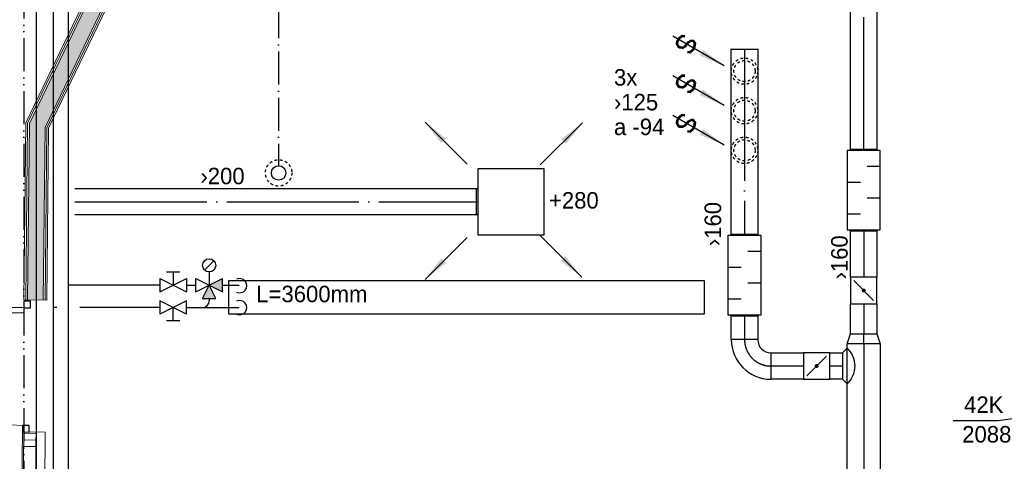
# Model space of a CAD drawing. Header units: millimetres. Extents: x 0 to 84060, y 0 to 52805.
# Tile 43 of 60: x 48864 to 56313, y 36356 to 39701. Entities that reach past the tile are written whole.
import ezdxf
from ezdxf.enums import TextEntityAlignment as Align

# ---------------------------------------------------------------- set-up
doc = ezdxf.new("R2010")
doc.units = ezdxf.units.MM
doc.header["$LTSCALE"] = 50
doc.header["$MEASUREMENT"] = 0
doc.header["$PDMODE"] = 1
for name, pattern in [('2V-CENT', [23, 20, -1.5, 0, -1.5]), ('CENTRUMLINJE', [27, 20, -3, 1, -3]), ('V-GOMD', [0.8, 0.4, -0.4]), ('V-KU', [2, 1, 1]), ('V-KV', [2, 1, 1]), ('V-SPV', [7, 5, -1, 0, -1]), ('V-V', [2, 1, 1]), ('V-VV', [8, 5, -1, 0, -1, 0, -1])]:
    doc.linetypes.add(name, pattern=pattern)
doc.layers.get('0').update_dxf_attribs({"linetype": 'CONTINUOUS'})
for name, color, linetype, lineweight in [('20601A200D001$0$A2-DOR', 251, 'CONTINUOUS', 18), ('20601A200D001$0$A2-VEGG', 251, 'CONTINUOUS', 18), ('20601A200D001$0$A2-VEGG-fill', 253, 'CONTINUOUS', 18), ('20601A200D001$0$A2-VINDU', 7, 'CONTINUOUS', 18), ('20601A200D001$0$A24', 251, 'CONTINUOUS', 18)]:
    doc.layers.add(name, color=color, linetype=linetype, lineweight=lineweight)
for name, color, linetype in [('V060-', 3, 'CONTINUOUS'), ('V061-', 1, 'CONTINUOUS'), ('V070-', 3, 'CONTINUOUS'), ('V071-', 1, 'CONTINUOUS'), ('V080-', 3, 'CONTINUOUS'), ('V090-', 2, 'CONTINUOUS'), ('V110', 1, 'CONTINUOUS'), ('V110-', 6, 'CONTINUOUS'), ('V111', 3, 'CONTINUOUS'), ('V111-', 1, 'CONTINUOUS'), ('xref', 7, 'CENTRUMLINJE')]:
    doc.layers.add(name, color=color, linetype=linetype)
doc.styles.add('FISO', font='fiso')
doc.styles.add('ISO', font='ISO')
doc.styles.add('SIMPLEX', font='SIMPLEX')

# ---------------------------------------------------------------- blocks, each defined once
blk = doc.blocks.new('V420', base_point=(455, 404.5))
blk.add_line((455, 404.5), (464, 404.5))
blk.add_solid([(455, 404.5), (459, 405), (459, 404)])
blk = doc.blocks.new('V421', base_point=(455.5, 404.5))
at = {"rotation": 180}
blk.add_blockref('V420', (464.5, 404.5), dxfattribs=at)
blk = doc.blocks.new('LD_P')
for p, q in [((-0.5, 0.5), (-0.5, -0.5)), ((0.5, 0.5), (-0.5, 0.5)), ((0.5, -0.5), (0.5, 0.5)), ((-0.5, -0.5), (0.5, -0.5))]:
    blk.add_line(p, q)
at = {"color": 1}
for p, q in [((-0.3, 0.5), (-0.3, 0.1)), ((0.1, 0.5), (0.1, 0.1)), ((-0.1, -0.5), (-0.1, -0.1)), ((0.3, -0.5), (0.3, -0.1))]:
    blk.add_line(p, q, dxfattribs=at)
blk = doc.blocks.new('KSP_P', base_point=(16239.5, 22597.5))
at = {"color": 0, "linetype": 'ByBlock'}
for p, q in [((16240, 22598), (16239, 22598)), ((16239, 22598), (16239, 22597)), ((16240, 22597), (16240, 22598)), ((16239, 22597), (16240, 22597))]:
    blk.add_line(p, q, dxfattribs=at)
blk = doc.blocks.new('2SP_P', base_point=(16239.5, 22597.5))
for p in [(16239, 22597.5), (16240, 22597.5)]:
    blk.add_point(p)
at = {"color": 0, "linetype": 'ByBlock'}
blk.add_blockref('KSP_P', (16239.5, 22597.5), dxfattribs=at)
at = {"style": 'SIMPLEX', "flags": 3}
blk.add_attdef('0', (16239.5, 22597.5), '', height=1, dxfattribs=at)
blk = doc.blocks.new('V422', base_point=(16230, 22585))
blk.add_blockref('V420', (16230, 22585))
at = {"style": 'SIMPLEX'}
blk.add_text('s', height=4, rotation=90, dxfattribs=at).set_placement((16238, 22585), align=Align.CENTER)
blk = doc.blocks.new('C3A', base_point=(16246, 22590.5))
at = {"color": 0, "linetype": 'ByBlock'}
blk.add_line((16247, 22590.5), (16246, 22590.5), dxfattribs=at)
blk = doc.blocks.new('K3A', base_point=(16246, 22590.5))
at = {"color": 0, "linetype": 'ByBlock'}
for p, q in [((16246, 22591), (16247, 22591)), ((16247, 22591), (16247, 22590)), ((16247, 22590), (16246, 22590))]:
    blk.add_line(p, q, dxfattribs=at)
blk = doc.blocks.new('33A', base_point=(16246, 22590.5))
blk.add_point((16247, 22590.5))
at = {"color": 0, "linetype": 'ByBlock'}
blk.add_blockref('K3A', (16246, 22590.5), dxfattribs=at)
at = {"color": 1, "linetype": '2V-CENT'}
blk.add_blockref('C3A', (16246, 22590.5), dxfattribs=at)
at = {"style": 'SIMPLEX', "flags": 3}
blk.add_attdef('0', (16246, 22590.5), '', height=1, dxfattribs=at)
blk = doc.blocks.new('CBOJ90_PB', base_point=(86107, 31352))
at = {"color": 0, "linetype": 'ByBlock'}
blk.add_arc((86106, 31353), 1, 270, 360, dxfattribs=at)
blk = doc.blocks.new('KBOJ90_PB', base_point=(86107, 31352))
at = {"color": 0, "linetype": 'ByBlock'}
for p, q in [((86106.5, 31353), (86107.5, 31353)), ((86106, 31352.5), (86106, 31351.5))]:
    blk.add_line(p, q, dxfattribs=at)
for radius in [1.5, 0.5]:
    blk.add_arc((86106, 31353), radius, 270, 360, dxfattribs=at)
blk = doc.blocks.new('3BOJ90_PB', base_point=(86107, 31352))
for p in [(86107, 31353), (86106, 31352)]:
    blk.add_point(p)
at = {"color": 1, "linetype": '2V-CENT'}
blk.add_blockref('CBOJ90_PB', (86107, 31352), dxfattribs=at)
at = {"color": 0, "linetype": 'ByBlock'}
blk.add_blockref('KBOJ90_PB', (86107, 31352), dxfattribs=at)
at = {"style": 'ISO', "flags": 3}
blk.add_attdef('0', (86107, 31352), '', height=1, dxfattribs=at)
blk = doc.blocks.new('SPJALL', base_point=(16229, 22594))
at = {"color": 1}
blk.add_line((16228.625, 22593.625), (16229.375, 22594.375), dxfattribs=at)
at = {"color": 1, "const_width": 0.075}
blk.add_lwpolyline([(16229, 22594.0375, -1), (16229, 22593.9625, -1), (16229, 22594.0375, -1)], format="xyb", dxfattribs=at)
blk = doc.blocks.new('K1A', base_point=(16237, 22591.5))
at = {"color": 0, "linetype": 'ByBlock'}
blk.add_line((16237, 22592), (16237, 22591), dxfattribs=at)
blk = doc.blocks.new('21A', base_point=(16237, 22591.5))
blk.add_point((16237, 22591.5))
at = {"color": 0, "linetype": 'ByBlock'}
blk.add_blockref('K1A', (16237, 22591.5), dxfattribs=at)
at = {"style": 'SIMPLEX', "flags": 3}
blk.add_attdef('0', (16237, 22591.5), '', height=1, dxfattribs=at)
blk = doc.blocks.new('CCDIMF_250X200X75', base_point=(3095.5, 30301.1))
at = {"color": 0, "linetype": 'ByBlock'}
blk.add_line((3058, 30301.1), (3133, 30301.1), dxfattribs=at)
blk = doc.blocks.new('KCDIMF_250X200X75', base_point=(3095.5, 30301.1))
at = {"color": 0, "linetype": 'ByBlock'}
for p, q in [((3058, 30176.1), (3058, 30426.1)), ((3058, 30426.1), (3133, 30401.1)), ((3133, 30401.1), (3133, 30201.1)), ((3133, 30201.1), (3058, 30176.1))]:
    blk.add_line(p, q, dxfattribs=at)
blk = doc.blocks.new('3CDIMF_250X200X75', base_point=(3095.5, 30301.1))
for p in [(3058, 30301.1), (3133, 30301.1)]:
    blk.add_point(p)
at = {"color": 0, "linetype": 'ByBlock'}
blk.add_blockref('KCDIMF_250X200X75', (3095.5, 30301.1), dxfattribs=at)
at = {"color": 1, "linetype": '2V-CENT'}
blk.add_blockref('CCDIMF_250X200X75', (3095.5, 30301.1), dxfattribs=at)
at = {"style": 'SIMPLEX', "flags": 3}
blk.add_attdef('0', (3095.5, 30301.1), '', height=1, dxfattribs=at)
blk = doc.blocks.new('VUN')
at = {"color": 0}
blk.add_circle((0, 0), 0.5, dxfattribs=at)
blk = doc.blocks.new('TAK_P', base_point=(16247.5, 22586.5))
for p, q in [((16248, 22587), (16247, 22587)), ((16247, 22587), (16247, 22586)), ((16248, 22586), (16248, 22587)), ((16247, 22586), (16248, 22586))]:
    blk.add_line(p, q)
blk = doc.blocks.new('20601A200D001$0$Dør tett - D08_10M_EI 30 S-1106710-1_ etasje')
at = {"layer": '20601A200D001$0$A2-DOR', "lineweight": 25}
for p, q in [((415, 82), (415, 972)), ((455, 972), (415, 972)), ((455, 82), (455, 972)), ((-435, 82), (-485, 82)), ((-485, 82), (-485, 32)), ((-435, 32), (-435, 82)), ((455, 82), (415, 82)), ((505, 82), (455, 82)), ((455, 82), (455, 32)), ((505, 32), (505, 82)), ((-485, 32), (-435, 32)), ((455, 32), (505, 32))]:
    blk.add_line(p, q, dxfattribs=at)
at = {"layer": '20601A200D001$0$A2-DOR'}
blk.add_arc((455, 82), 891, 92.57303, 180, dxfattribs=at)
blk = doc.blocks.new('20601A200D001$0$Vindu Standard - V02_EI30_500x2110 mm-1106709-1_ etasje')
at = {"layer": '20601A200D001$0$A2-VINDU'}
for p, q in [((-980, 94.8), (-470, 94.8)), ((-980, 94.8), (-980, -77.2)), ((-970, 84.8), (-480, 84.8)), ((-970, 84.8), (-920, 84.8)), ((-970, -7.2), (-970, 84.8)), ((-870, 84.8), (-920, 84.8)), ((-920, 84.8), (-920, -7.2)), ((-920, 84.8), (-920, -7.2)), ((-870, -7.2), (-870, 84.8)), ((-530, 84.8), (-580, 84.8)), ((-580, 84.8), (-580, -7.2)), ((-530, -7.2), (-530, 84.8)), ((-530, 84.8), (-530, -7.2)), ((-480, 84.8), (-530, 84.8)), ((-480, -7.2), (-480, 84.8)), ((-470, 94.8), (-470, -77.2)), ((-970, -7.2), (-480, -7.2)), ((-920, -7.2), (-970, -7.2)), ((-920, -7.2), (-870, -7.2)), ((-580, -7.2), (-530, -7.2)), ((-530, -7.2), (-480, -7.2)), ((-948.3, -77.2), (-980, -77.2)), ((-980, -77.2), (-470, -77.2)), ((-906.8, -77.2), (-875, -77.2))]:
    blk.add_line(p, q, dxfattribs=at)
blk = doc.blocks.new('20601A200D001')
at = {"layer": '20601A200D001$0$A2-VEGG-fill'}
h = blk.add_hatch(color=256, dxfattribs=at)
h.paths.add_polyline_path([(146924.90282, 38629.67769), (148590.82008, 42102.84062), (148458.4226, 42104.28467), (146927.99963, 38913.60499), (146927.02423, 38824.17687)], flags=0)
h.paths.add_polyline_path([(148624.22313, 42172.48046), (148739.77082, 42413.37835), (148631.57346, 42465.27567), (148491.82564, 42173.92451), (148619.85208, 42172.52814)], flags=0)
h = blk.add_hatch(color=256, dxfattribs=at)
h.paths.add_polyline_path([(146863.27079, 32979.00594), (146983.31174, 32982.10531), (146986.85872, 33307.30715), (146866.86586, 33308.61591), (146863.3013, 32981.80237)], flags=0)
h.paths.add_polyline_path([(147003.32735, 34817.21734), (147010.08929, 35447.17926), (146890.20549, 35448.48678), (146883.33449, 34818.5261)], flags=0)
h.paths.add_polyline_path([(147010.9618, 35517.17391), (147016.96033, 36067.14299), (146896.96746, 36068.45176), (146890.96894, 35518.48261), (147009.32584, 35517.19175)], flags=0)
h.paths.add_polyline_path([(147033.42896, 37577.05318), (147047.70234, 38885.69445), (146924.90282, 38629.67769), (146913.43609, 37578.36195), (146924.23185, 37578.2442)], flags=0)
at = {"layer": '20601A200D001$0$A2-VEGG'}
for p, q in [((146915.03183, 38916.62863), (148619.85208, 42470.89788)), ((146927.99963, 38913.60499), (148631.57346, 42465.27567)), ((147047.70234, 38885.69445), (148590.82008, 42102.84062)), ((147060.67014, 38882.67081), (148598.95972, 42089.75107)), ((146915.03183, 38916.62863), (146900.43687, 37578.50373)), ((146927.99963, 38913.60499), (146913.43609, 37578.36195)), ((147047.70234, 38885.69445), (147033.42896, 37577.05318)), ((147060.67014, 38882.67081), (147046.42818, 37576.9114))]:
    blk.add_line(p, q, dxfattribs=at)
at = {"layer": '20601A200D001$0$A24'}
for p, q in [((148608.1307, 42476.52009), (146902.06404, 38919.65227)), ((147073.63793, 38879.64716), (148607.09936, 42076.66152)), ((146902.06404, 38919.65227), (146887.43764, 37578.64551)), ((147059.42741, 37576.76962), (147073.63793, 38879.64716)), ((146887.43764, 37578.64551), (147059.42741, 37576.76962))]:
    blk.add_line(p, q, dxfattribs=at)
at = {"layer": '20601A200D001$0$A2-DOR', "rotation": 89.37509817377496}
blk.add_blockref('20601A200D001$0$Dør tett - D08_10M_EI 30 S-1106710-1_ etasje', (146963.84098, 37062.78155), dxfattribs=at)
at = {"layer": '20601A200D001$0$A2-VINDU', "rotation": 89.37509817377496}
blk.add_blockref('20601A200D001$0$Vindu Standard - V02_EI30_500x2110 mm-1106709-1_ etasje', (146976.48861, 37047.64271), dxfattribs=at)

msp = doc.modelspace()

# ---------------------------------------------------------------- linework, layer by layer
at = {"layer": 'V060-', "linetype": 'Continuous'}
for p, q in [((55150, 38719.8), (55150, 39902)), ((55350, 39902), (55350, 38719.8)), ((54248, 38076.6), (54248, 39479.6)), ((54448, 39479.6), (54448, 38076.6)), ((49280.3, 38422.7), (52321.3, 38421.9)), ((52321.3, 38221.9), (49280.3, 38222.7)), ((55150, 37921.2), (55150, 38099.8)), ((55350, 38099.8), (55350, 37921.2)), ((55150, 37750.1), (55150, 37921.2)), ((55350, 37921.2), (55350, 37750.1)), ((55150, 37321.8), (55150, 37550.1)), ((55350, 37550.1), (55350, 37321.8)), ((54248, 37278), (54248, 37456.6)), ((54448, 37456.6), (54448, 37278)), ((55125, 31656), (55125, 37247.8)), ((55375, 37247.8), (55375, 31656)), ((54549, 37178.5), (54793.8, 37178.5)), ((54993.8, 37178.5), (55089.6, 37178.5)), ((54793.8, 36978.5), (54549, 36978.5)), ((55089.6, 36978.5), (54993.8, 36978.5))]:
    msp.add_line(p, q, dxfattribs=at)
at = {"layer": 'V060-', "color": 1, "linetype": '2V-CENT'}
for p, q in [((55250, 38719.8), (55250, 39902)), ((54348, 39479.6), (54348, 38076.6)), ((49280.3, 38322.7), (52321.3, 38321.9)), ((55250, 38099.8), (55250, 37921.2)), ((55250, 37921.2), (55250, 37750.1)), ((55250, 37550.1), (55250, 37321.8)), ((54348, 37456.6), (54348, 37278)), ((55250, 37247.8), (55250, 32328.2)), ((54549, 37078.5), (54793.8, 37078.5)), ((54993.8, 37078.5), (55089.6, 37078.5))]:
    msp.add_line(p, q, dxfattribs=at)
at = {"layer": 'V060-'}
for p, q in [((55089.6, 37178.5), (55125, 37213.8)), ((55089.6, 37178.5), (55089.6, 36978.5)), ((55125, 36943.1), (55125, 37213.8)), ((55089.6, 36978.5), (55125, 36943.1))]:
    msp.add_line(p, q, dxfattribs=at)
at = {"layer": 'V060-', "linetype": 'V-GOMD'}
for centre in [(54348, 39311.5, -315), (54348, 39011.5, -315), (54348, 38711.5, -315)]:
    msp.add_circle(centre, 80, dxfattribs=at)
at = {"layer": 'V060-'}
msp.add_arc((54999.6, 37078.5), 184.5, 312.8075, 407.1925, dxfattribs=at)
at = {"layer": 'V070-', "linetype": 'V-GOMD'}
for centre in [(54348, 39311.5, -315), (54348, 39011.5, -315), (54348, 38711.5, -315)]:
    msp.add_circle(centre, 100, dxfattribs=at)
at = {"layer": 'V080-', "linetype": 'V-KV'}
msp.add_line((48989.4, 41685.3), (48989.4, 26269), dxfattribs=at)
at = {"layer": 'V080-', "linetype": 'V-VV'}
msp.add_line((48896.3, 41561.5), (48896.3, 26112.2), dxfattribs=at)
at = {"layer": 'V090-', "linetype": 'V-SPV'}
msp.add_line((50823.2, 41210.9), (50823.2, 38594.8), dxfattribs=at)
at = {"layer": 'V090-', "color": 1, "linetype": 'V-GOMD'}
msp.add_circle((50823.2, 38540.4), 100, dxfattribs=at)
at = {"layer": 'V110', "color": 1}
for p, q in [((50262.5, 37804.9), (50333.3, 37875.6)), ((49975, 37790.3), (50075, 37790.3)), ((50025, 37790.3), (50025, 37690.3)), ((50297.9, 37790.3), (50297.9, 37690.3)), ((49925, 37640.3), (50125, 37740.3)), ((49925, 37740.3), (50125, 37640.3)), ((49925, 37740.3), (49925, 37640.3)), ((50125, 37740.3), (50125, 37640.3)), ((50197.9, 37740.3), (50397.9, 37640.3)), ((50197.9, 37640.3), (50397.9, 37740.3)), ((50197.9, 37640.3), (50197.9, 37740.3)), ((50397.9, 37640.3), (50397.9, 37740.3)), ((50247.9, 37590.3), (50297.9, 37690.3)), ((50347.9, 37590.3), (50297.9, 37690.3)), ((50125, 37471), (49925, 37571)), ((50125, 37571), (49925, 37471)), ((49925, 37571), (49925, 37471)), ((50125, 37471), (50125, 37571)), ((50247.9, 37590.3), (50347.9, 37590.3)), ((50025, 37421), (50025, 37521)), ((50075, 37421), (49975, 37421))]:
    msp.add_line(p, q, dxfattribs=at)
at = {"layer": 'V110', "linetype": 'V-V'}
msp.add_line((50297.9, 37590.3), (50297.9, 37571), dxfattribs=at)
at = {"layer": 'V110'}
msp.add_lwpolyline([(50444.1, 37472.2), (54044.1, 37472.2), (54044.1, 37722.2), (50444.1, 37722.2)], close=True, dxfattribs=at)
at = {"layer": 'V110', "color": 1}
msp.add_circle((50297.9, 37840.3), 50, dxfattribs=at)
at = {"layer": 'V110'}
for points in [[(50397.9, 37640.3), (50397.9, 37740.3), (50297.9, 37690.3)], [(50247.9, 37590.3), (50347.9, 37590.3), (50297.9, 37690.3)]]:
    msp.add_solid(points, dxfattribs=at)
at = {"layer": 'V110-', "linetype": 'V-KU'}
for p, q in [((49117.3, 41399.6), (49117.3, 34111.3)), ((49231.9, 41313.1), (49231.9, 34183.5))]:
    msp.add_line(p, q, dxfattribs=at)
at = {"layer": 'V110-', "linetype": 'V-V'}
for p, q in [((49925, 37690.3), (49231.6, 37690.3)), ((50125, 37690.3), (50197.9, 37690.3)), ((50397.9, 37690.3), (50523.8, 37690.3)), ((49144.1, 37521), (49117.1, 37521)), ((49925, 37521), (49319.1, 37521)), ((50125, 37521), (50523.8, 37521))]:
    msp.add_line(p, q, dxfattribs=at)
at = {"layer": 'V110-', "color": 1}
for centre in [(50528.9, 37686.5), (50528.9, 37520.3)]:
    msp.add_arc(centre, 54, 244.30581, 475.69419, dxfattribs=at)
at = {"layer": 'V110-', "linetype": 'V-V'}
msp.add_arc((50247.9, 37571), 50, 270, 360, dxfattribs=at)
at = {"layer": 'V111-'}
for p, q in [((56266.4, 36662.9), (55927.5, 36662.9)), ((56431.6, 36685.8), (56266.4, 36662.9))]:
    msp.add_line(p, q, dxfattribs=at)

# ---------------------------------------------------------------- block references
at = {"layer": 'V060-', "linetype": 'Continuous'}
for name, p, xscale, yscale, zscale, rotation in [('21A', (54348, 39479), 200.0000000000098, 200.0000000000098, 200.0000000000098, 90), ('33A', (55250, 38709.8), 10, 200.0000000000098, 10, 90), ('33A', (54348, 38066.6), 10, 200.0000000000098, 10, 90), ('33A', (55250, 38109.8), 10, 200.0000000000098, 10, 270), ('2SP_P', (55250, 37650.1), 200, 200, 200, 270), ('33A', (54348, 37466.6), 10, 200.0000000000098, 10, 270), ('3BOJ90_PB', (54348, 37078), 200, 200, 200, 270)]:
    msp.add_blockref(name, p, dxfattribs=dict(at, xscale=xscale, yscale=yscale, zscale=zscale, rotation=rotation))
at = {"layer": 'V060-', "rotation": 270}
for name, p, xscale, yscale, zscale in [('LD_P', (55250, 38409.8), 600, 250, 600), ('LD_P', (54348, 37766.6), 600, 250, 600), ('SPJALL', (55250, 37650.1), 200, 200, 200)]:
    msp.add_blockref(name, p, dxfattribs=dict(at, xscale=xscale, yscale=yscale, zscale=zscale))
at = {"layer": 'V060-', "linetype": 'Continuous', "rotation": 90}
msp.add_blockref('3CDIMF_250X200X75', (55250, 37284.3), dxfattribs=at)
at = {"layer": 'V060-', "linetype": 'Continuous', "xscale": 200, "yscale": 200, "zscale": 200}
msp.add_blockref('2SP_P', (54893.8, 37078.5), dxfattribs=at)
at = {"layer": 'V060-', "xscale": 200, "yscale": 200, "zscale": 200}
msp.add_blockref('SPJALL', (54893.8, 37078.5), dxfattribs=at)
at = {"layer": 'V070-'}
for name, p, xscale, yscale, zscale, rotation in [('V422', (54194.9, 39350.7, -315), 50, 50, 50, 150), ('V422', (54194.9, 39050.7, -315), 50, 50, 50, 150), ('V422', (54194.9, 38750.7, -315), 50, 50, 50, 150), ('V421', (52248.9, 38606.1), -50, 50, 50, 315), ('V421', (52802.8, 38601.8), 50, 50, 50, 45), ('TAK_P', (52581.3, 38321.9), 500, 500, 500, 180), ('V421', (52248.9, 38052), 50, 50, 50, 225.0000000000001), ('V421', (52798.4, 38069.3), -50, 50, 50, 134.9999999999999)]:
    msp.add_blockref(name, p, dxfattribs=dict(at, xscale=xscale, yscale=yscale, zscale=zscale, rotation=rotation))
at = {"layer": 'V070-', "linetype": 'Continuous', "xscale": 10, "yscale": 200, "zscale": 10, "rotation": 180}
msp.add_blockref('33A', (52331.3, 38321.9), dxfattribs=at)
at = {"layer": 'V090-', "color": 1, "xscale": 110, "yscale": 110, "zscale": 110}
msp.add_blockref('VUN', (50823.2, 38540.4), dxfattribs=at)
at = {"layer": 'xref'}
msp.add_blockref('20601A200D001', (-97990.7, 0), dxfattribs=at)

# ---------------------------------------------------------------- texts
at = {"layer": 'V061-', "color": 1, "style": 'FISO'}
msp.add_text('›200', height=125, dxfattribs=at).set_placement((50231.6, 38454.7))
for p in [(54170.9, 37985.9), (55128.4, 37733.6)]:
    msp.add_text('›160', height=125, rotation=90, dxfattribs=at).set_placement(p)
at = {"layer": 'V071-', "color": 1, "style": 'FISO'}
for s, p in [('3x', (53360.3, 39201.9)), ('›125', (53360.3, 39014.4)), ('a -94', (53360.3, 38826.9)), ('+280', (52868.5, 38270.5))]:
    msp.add_text(s, height=125, dxfattribs=at).set_placement(p)
at = {"layer": 'V111', "color": 1, "style": 'FISO'}
msp.add_text('L=3600mm', height=125, dxfattribs=at).set_placement((50654, 37561.3))
at = {"layer": 'V111-', "style": 'FISO'}
for s, p in [('42K', (56009.3, 36722.9)), ('2088', (55995.1, 36498.6))]:
    msp.add_text(s, height=125, dxfattribs=at).set_placement(p)

doc.saveas('drawing.dxf')
